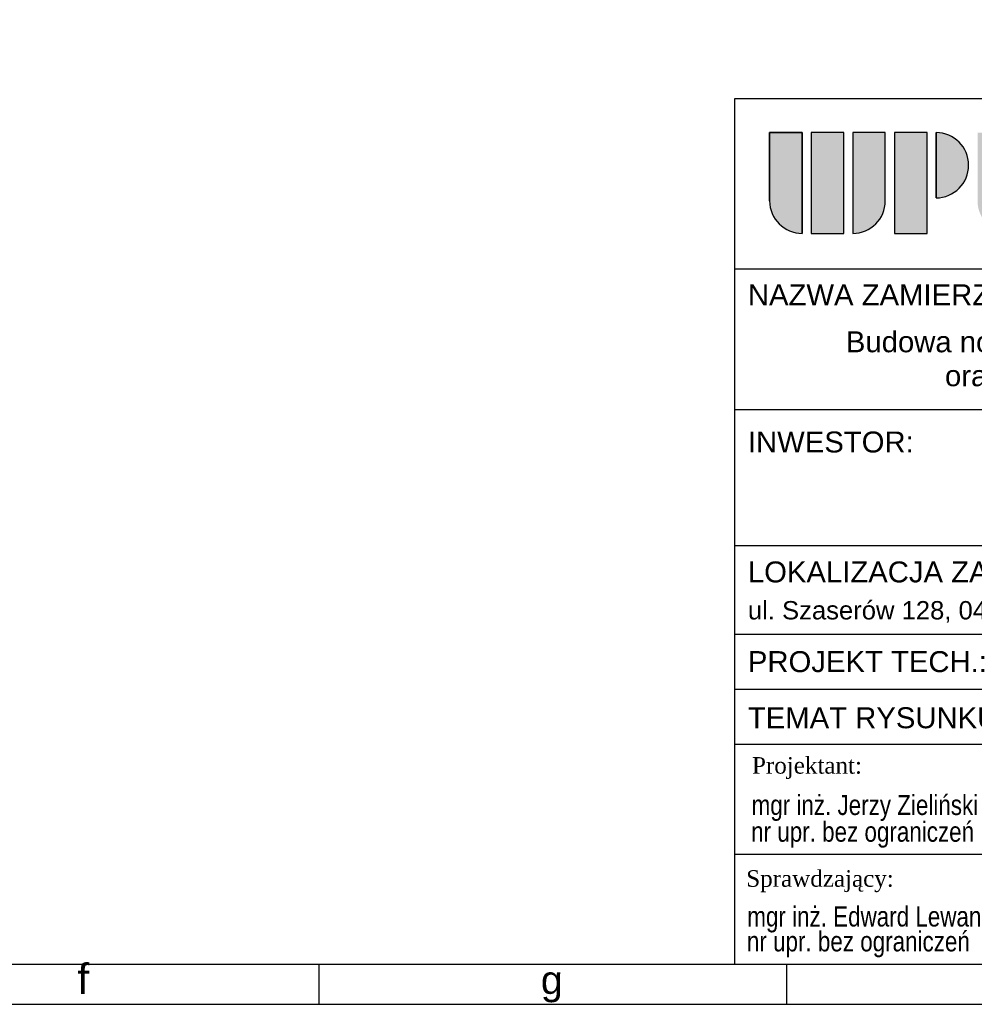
# Model space of a CAD drawing. Header units: millimetres. Extents: x 0 to 1151, y 0 to 297.
# Tile 7 of 93: x 223 to 310, y 0 to 89. Entities that reach past the tile are written whole.
import ezdxf

# ---------------------------------------------------------------- set-up
doc = ezdxf.new("R2010")
doc.units = ezdxf.units.MM
doc.header["$MEASUREMENT"] = 0
doc.layers.get('0').update_dxf_attribs({"linetype": 'CONTINUOUS'})
doc.layers.add('Tabelka', color=7, linetype='CONTINUOUS')
doc.styles.add('Arial$001H0', font='arial.ttf')
doc.styles.add('Arial_2', font='arial.ttf', dxfattribs={"height": 0.2})
doc.styles.add('Arial_6', font='arial.ttf', dxfattribs={"height": 0.175})
doc.styles.add('STAŁY', font='times.ttf')
doc.styles.add('wpisywanie', font='arial.ttf')

# ---------------------------------------------------------------- blocks, each defined once
blk = doc.blocks.new('A$C411c0cba')
at = {"layer": 'Tabelka', "lineweight": 25}
h = blk.add_hatch(color=92, dxfattribs=at)
edge = h.paths.add_edge_path()
edge.add_line((-5010.5, 3016), (-4892.1, 3016))
edge.add_line((-4892.1, 3016), (-4892.1, 2650.3))
edge.add_arc((-4892.1, 2768.6), 118.3, 180, 270, ccw=False)
edge.add_line((-5010.5, 2768.6), (-5010.5, 3016))
h.paths.add_polyline_path([(-4741.5, 2650.3), (-4859.9, 2650.3), (-4859.9, 3016), (-4741.5, 3016)])
edge = h.paths.add_edge_path()
edge.add_line((-4709.3, 3016), (-4591, 3016))
edge.add_line((-4591, 3016), (-4591, 2768.6))
edge.add_arc((-4709.3, 2768.6), 118.3, 270, 360, ccw=False)
edge.add_line((-4709.3, 2650.3), (-4709.3, 3016))
h.paths.add_polyline_path([(-4557.6, 2650.3), (-4557.6, 3016), (-4439.2, 3016), (-4439.2, 2650.3)])
edge = h.paths.add_edge_path()
edge.add_line((-4407, 2779.3), (-4407, 3016))
edge.add_arc((-4407, 2897.6), 118.3, -90, 90, ccw=False)
edge = h.paths.add_edge_path()
edge.add_line((-4256.4, 3016), (-4138.1, 3016))
edge.add_line((-4138.1, 3016), (-4138.1, 2650.3))
edge.add_arc((-4138.1, 2768.6), 118.3, 180, 270, ccw=False)
edge.add_line((-4256.4, 2768.6), (-4256.4, 3016))
edge = h.paths.add_edge_path()
edge.add_line((-4105.8, 3016), (-3987.5, 3016))
edge.add_line((-3987.5, 3016), (-3987.5, 2768.6))
edge.add_arc((-4105.8, 2768.6), 118.3, 270, 360, ccw=False)
edge.add_line((-4105.8, 2650.3), (-4105.8, 3016))
h.paths.add_polyline_path([(-3955.2, 2857.6), (-3836.9, 2857.6), (-3836.9, 2650.3), (-3955.2, 2650.3)])
at = {"layer": 'Tabelka'}
for p, q in [((-5137.2, 0), (-5137.2, 3139.5)), ((-5137.2, 3139.5), (0, 3139.5)), ((-5010.5, 3016), (-5010.5, 2768.6)), ((-4892.1, 3016), (-5010.5, 3016)), ((-5010.5, 2768.6), (-5010.5, 3016)), ((-5010.5, 3016), (-4892.1, 3016)), ((-4892.1, 2650.3), (-4892.1, 3016)), ((-4892.1, 3016), (-4892.1, 2650.3)), ((-4741.5, 3016), (-4859.9, 3016)), ((-4859.9, 3016), (-4859.9, 2650.3)), ((-4741.5, 3016), (-4859.9, 3016)), ((-4859.9, 3016), (-4859.9, 2650.3)), ((-4741.5, 2650.3), (-4741.5, 3016)), ((-4741.5, 2650.3), (-4741.5, 3016)), ((-4709.3, 3016), (-4709.3, 2650.3)), ((-4591, 3016), (-4709.3, 3016)), ((-4591, 3016), (-4709.3, 3016)), ((-4709.3, 3016), (-4709.3, 2650.3)), ((-4591, 2768.6), (-4591, 3016)), ((-4591, 2768.6), (-4591, 3016)), ((-4439.2, 3016), (-4557.6, 3016)), ((-4557.6, 3016), (-4557.6, 2650.3)), ((-4557.6, 3016), (-4557.6, 2650.3)), ((-4439.2, 3016), (-4557.6, 3016)), ((-4439.2, 2650.3), (-4439.2, 3016)), ((-4439.2, 2650.3), (-4439.2, 3016)), ((-4407, 3016), (-4407, 2779.3)), ((-4407, 2779.3), (-4407, 3016)), ((-4859.9, 2650.3), (-4741.5, 2650.3)), ((-4859.9, 2650.3), (-4741.5, 2650.3)), ((-4557.6, 2650.3), (-4439.2, 2650.3)), ((-4557.6, 2650.3), (-4439.2, 2650.3)), ((-5137.2, 2522), (0, 2522)), ((-5137.2, 2012), (0, 2012)), ((-5137.2, 1519), (0, 1519)), ((-5137.2, 1197), (0, 1197)), ((-5137.2, 1197), (0, 1197)), ((-5137.2, 997.5), (-1227.9, 997.5)), ((-5137.2, 798), (0, 798)), ((-5137.2, 399), (0, 399)), ((-5137.2, 0), (0, 0))]:
    blk.add_line(p, q, dxfattribs=at)
for centre, start, end in [((-4407, 2897.6), 270, 90), ((-4407, 2897.6), 0, 90), ((-4407, 2897.6), 270, 0), ((-4892.1, 2768.6), 180, 270), ((-4892.1, 2768.6), 180, 270), ((-4709.3, 2768.6), 270, 0), ((-4709.3, 2768.6), 270, 0)]:
    blk.add_arc(centre, 118.3, start, end, dxfattribs=at)
at = {"layer": 'Tabelka', "style": 'STAŁY'}
for s, p in [('Projektant:', (-5074.5, 690.9)), ('Sprawdzający:', (-5095.4, 280.6))]:
    blk.add_text(s, height=60.192, dxfattribs=at).set_placement(p)
at = {"layer": 'Tabelka', "style": 'wpisywanie', "width": 0.8}
for s, p in [('mgr inż. Jerzy Zieliński', (-5075.9, 540.9)), ('nr upr. bez ograniczeń 158/Wa/74', (-5077.6, 444)), ('mgr inż. Edward Lewandowski', (-5091.6, 136.5)), ('nr upr. bez ograniczeń  Cie-17/83 ', (-5092.9, 46.3))]:
    blk.add_text(s, height=72.727, dxfattribs=at).set_placement(p)
at = {"layer": 'Tabelka', "color": 7, "lineweight": 9, "attachment_point": 1}
for s, insert, char_height, width, style in [('NAZWA ZAMIERZENIA BUDOWLANEGO:', (-5089.4, 2465.6), 76, 2519.383, 'Arial_2'), ('Budowa nowego budynku z przeznaczeniem na Centrum Psychiatrii wraz z wyposażeniem', (-4733.9, 2295.3), 76, 4825.517, 'Arial_2'), ('oraz przebudowa Kliniki Psychiatrii, Stresu Bojowego i Psychotraumatologii', (-4374.4, 2172.1), 76, 4377.695, 'Arial_2'), ('INWESTOR:', (-5089.4, 1931.8), 76, 746.371, 'Arial_2'), ('LOKALIZACJA ZAMIERZENIA BUDOWLANEGO:', (-5089.4, 1460.5), 76, 2918.463, 'Arial_2'), ('ul. Szaserów 128, 04-141 Warszawa, cz', (-5089.4, 1316.8), 66.5, 2007.586, 'Arial_6'), ('PROJEKT TECH.:', (-5089.4, 1135.2), 76, 1623.738, 'Arial_2'), ('TEMAT RYSUNKU:', (-5089.4, 931.6), 76, 1154.59, 'Arial_2')]:
    blk.add_mtext(s, dxfattribs=dict(at, insert=insert, char_height=char_height, width=width, style=style))

msp = doc.modelspace()

# ---------------------------------------------------------------- linework, layer by layer
at = {"color": 7, "linetype": 'Continuous', "lineweight": 18, "true_color": 0x000007}
msp.add_line((213.614, 3.641), (416.433, 3.641), dxfattribs=at)
at = {"color": 7, "linetype": 'Continuous', "lineweight": 25, "true_color": 0x000007}
for p, q in [((250.317, 0), (250.317, 3.641)), ((292.735, 0), (292.735, 3.641)), ((210.016, 0), (420.031, 0))]:
    msp.add_line(p, q, dxfattribs=at)
at = {"color": 7, "linetype": 'Continuous', "lineweight": -2, "true_color": 0x000007}
msp.add_lwpolyline([(3.598, 3.641), (416.433, 3.641), (416.433, 293.37), (3.598, 293.37)], close=True, dxfattribs=at)

# ---------------------------------------------------------------- block references
at = {"xscale": 0.025, "yscale": 0.025, "zscale": 0.025}
msp.add_blockref('A$C411c0cba', (416.433, 3.641), dxfattribs=at)

# ---------------------------------------------------------------- texts
at = {"color": 7, "true_color": 0x000007, "style": 'Arial$001H0'}
for s, height, p in [('f', 2.757, (228.388, 0.931)), ('g', 2.558, (270.425, 0.931))]:
    msp.add_text(s, height=height, dxfattribs=at).set_placement(p)

doc.saveas('drawing.dxf')
